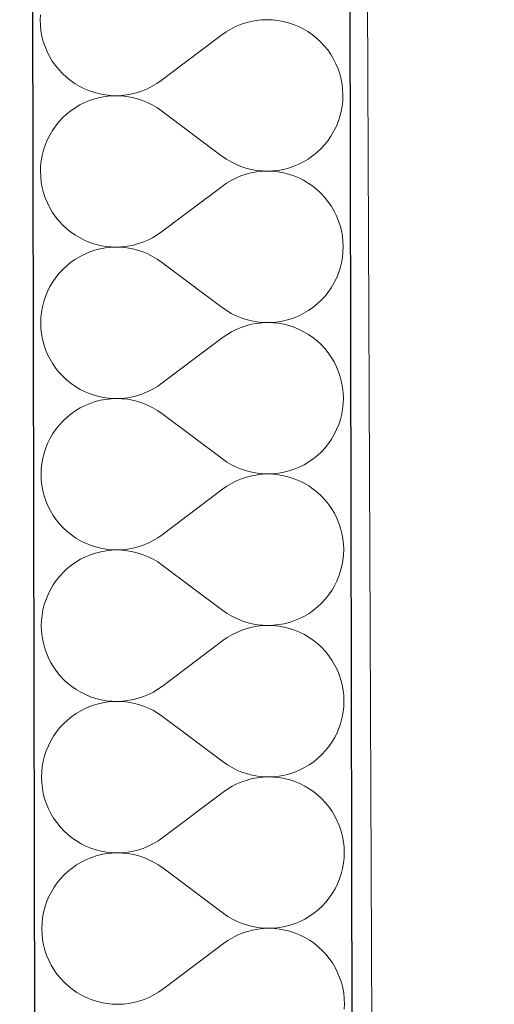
# Model space of a CAD drawing. Header units: millimetres. Extents: x -23738 to 4435, y -2716 to 20653.
# Tile 140 of 160: x -11148 to -10909, y 14647 to 15142. Entities that reach past the tile are written whole.
import ezdxf

# ---------------------------------------------------------------- set-up
doc = ezdxf.new("R2010")
doc.units = ezdxf.units.MM
doc.header["$MEASUREMENT"] = 0
doc.linetypes.add('Wipeout_Contour', pattern=[1000, 0, -1000])
for name, color, linetype in [('9._POHLED ZÁPADNÍ_2_Konstrukce - nosné', 7, 'Continuous'), ('9._POHLED ZÁPADNÍ_2_Nové_Konstrukce - nosné', 7, 'Continuous'), ('9._POHLED ZÁPADNÍ_2_Nové_Výplně - Povrchové', 7, 'Continuous'), ('9._POHLED ZÁPADNÍ_2_Nové_Výplně – Řezové', 7, 'Continuous'), ('9._POHLED ZÁPADNÍ_2_Výplně - Povrchové', 7, 'Continuous'), ('9._POHLED ZÁPADNÍ_2_VÝTAH VAR 1', 7, 'Continuous')]:
    doc.layers.add(name, color=color, linetype=linetype)

# ---------------------------------------------------------------- blocks, each defined once
blk = doc.blocks.new('*X21', base_point=(-24533.14, -6254.22))
at = {"layer": '9._POHLED ZÁPADNÍ_2_Nové_Výplně – Řezové', "color": 21, "linetype": 'Continuous', "lineweight": 20, "true_color": 0xffaaaa}
for p, q in [((-11137.66, 15144.9), (-11137.75, 15142.18)), ((-11137.75, 15142.18), (-11137.65, 15139.47)), ((-11137.65, 15139.47), (-11137.36, 15136.76)), ((-11039.32, 15138.9), (-11041.75, 15137.68)), ((-11036.81, 15139.95), (-11039.32, 15138.9)), ((-11034.23, 15140.82), (-11036.81, 15139.95)), ((-11031.59, 15141.5), (-11034.23, 15140.82)), ((-11028.92, 15141.99), (-11031.59, 15141.5)), ((-11026.21, 15142.28), (-11028.92, 15141.99)), ((-11023.49, 15142.39), (-11026.21, 15142.28)), ((-11020.77, 15142.3), (-11023.49, 15142.39)), ((-11018.07, 15142.01), (-11020.77, 15142.3)), ((-11015.39, 15141.54), (-11018.07, 15142.01)), ((-11012.75, 15140.87), (-11015.39, 15141.54)), ((-11010.17, 15140.02), (-11012.75, 15140.87)), ((-11007.65, 15138.98), (-11010.17, 15140.02)), ((-11005.22, 15137.77), (-11007.65, 15138.98)), ((-11137.36, 15136.76), (-11136.87, 15134.08)), ((-11136.87, 15134.08), (-11136.19, 15131.45)), ((-11046.31, 15134.73), (-11076.75, 15111.82)), ((-11044.08, 15136.28), (-11046.31, 15134.73)), ((-11041.75, 15137.68), (-11044.08, 15136.28)), ((-11002.87, 15136.38), (-11005.22, 15137.77)), ((-11000.64, 15134.84), (-11002.87, 15136.38)), ((-10998.51, 15133.13), (-11000.64, 15134.84)), ((-11136.19, 15131.45), (-11135.33, 15128.87)), ((-11135.33, 15128.87), (-11134.28, 15126.36)), ((-10996.52, 15131.29), (-10998.51, 15133.13)), ((-10994.66, 15129.3), (-10996.52, 15131.29)), ((-10992.95, 15127.18), (-10994.66, 15129.3)), ((-11134.28, 15126.36), (-11133.06, 15123.93)), ((-11133.06, 15123.93), (-11131.67, 15121.59)), ((-10991.39, 15124.95), (-10992.95, 15127.18)), ((-10990, 15122.61), (-10991.39, 15124.95)), ((-11131.67, 15121.59), (-11130.11, 15119.36)), ((-11130.11, 15119.36), (-11128.4, 15117.25)), ((-10988.78, 15120.18), (-10990, 15122.61)), ((-10987.73, 15117.67), (-10988.78, 15120.18)), ((-11128.4, 15117.25), (-11126.54, 15115.26)), ((-11126.54, 15115.26), (-11124.54, 15113.41)), ((-10986.87, 15115.09), (-10987.73, 15117.67)), ((-10986.19, 15112.46), (-10986.87, 15115.09)), ((-11124.54, 15113.41), (-11122.42, 15111.71)), ((-11122.42, 15111.71), (-11120.18, 15110.16)), ((-11120.18, 15110.16), (-11117.84, 15108.78)), ((-11083.74, 15107.64), (-11081.31, 15108.86)), ((-11081.31, 15108.86), (-11078.98, 15110.26)), ((-11078.98, 15110.26), (-11076.75, 15111.82)), ((-10985.7, 15109.78), (-10986.19, 15112.46)), ((-10985.41, 15107.08), (-10985.7, 15109.78)), ((-11117.84, 15108.78), (-11115.41, 15107.56)), ((-11115.41, 15107.56), (-11112.89, 15106.53)), ((-11112.89, 15106.53), (-11110.31, 15105.68)), ((-11110.31, 15105.68), (-11107.67, 15105.01)), ((-11107.67, 15105.01), (-11104.99, 15104.53)), ((-11104.99, 15104.53), (-11102.29, 15104.25)), ((-11102.29, 15104.06), (-11104.99, 15103.76)), ((-11102.29, 15104.25), (-11099.57, 15104.16)), ((-11099.57, 15104.16), (-11102.29, 15104.06)), ((-11099.57, 15104.16), (-11096.85, 15104.26)), ((-11096.85, 15104.06), (-11099.57, 15104.16)), ((-11096.85, 15104.26), (-11094.14, 15104.56)), ((-11094.14, 15103.77), (-11096.85, 15104.06)), ((-11094.14, 15104.56), (-11091.47, 15105.05)), ((-11091.47, 15105.05), (-11088.83, 15105.73)), ((-11088.83, 15105.73), (-11086.25, 15106.59)), ((-11086.25, 15106.59), (-11083.74, 15107.64)), ((-10985.31, 15104.36), (-10985.41, 15107.08)), ((-10985.4, 15101.64), (-10985.31, 15104.36)), ((-11117.83, 15099.47), (-11120.16, 15098.08)), ((-11115.39, 15100.69), (-11117.83, 15099.47)), ((-11112.88, 15101.74), (-11115.39, 15100.69)), ((-11110.3, 15102.6), (-11112.88, 15101.74)), ((-11107.67, 15103.28), (-11110.3, 15102.6)), ((-11104.99, 15103.76), (-11107.67, 15103.28)), ((-11091.46, 15103.29), (-11094.14, 15103.77)), ((-11088.83, 15102.62), (-11091.46, 15103.29)), ((-11086.25, 15101.77), (-11088.83, 15102.62)), ((-11083.73, 15100.73), (-11086.25, 15101.77)), ((-11081.3, 15099.51), (-11083.73, 15100.73)), ((-11078.96, 15098.13), (-11081.3, 15099.51)), ((-10985.68, 15098.93), (-10985.4, 15101.64)), ((-11124.51, 15094.82), (-11126.5, 15092.96)), ((-11122.4, 15096.53), (-11124.51, 15094.82)), ((-11120.16, 15098.08), (-11122.4, 15096.53)), ((-11076.72, 15096.58), (-11078.96, 15098.13)), ((-11046.2, 15073.77), (-11076.72, 15096.58)), ((-10986.83, 15093.62), (-10986.16, 15096.26)), ((-10986.16, 15096.26), (-10985.68, 15098.93)), ((-11128.35, 15090.97), (-11130.05, 15088.84)), ((-11126.5, 15092.96), (-11128.35, 15090.97)), ((-10988.72, 15088.52), (-10987.69, 15091.04)), ((-10987.69, 15091.04), (-10986.83, 15093.62)), ((-11132.99, 15084.27), (-11134.2, 15081.83)), ((-11131.6, 15086.61), (-11132.99, 15084.27)), ((-11130.05, 15088.84), (-11131.6, 15086.61)), ((-10991.32, 15083.75), (-10989.94, 15086.09)), ((-10989.94, 15086.09), (-10988.72, 15088.52)), ((-11135.24, 15079.32), (-11136.09, 15076.73)), ((-11134.2, 15081.83), (-11135.24, 15079.32)), ((-10996.42, 15077.39), (-10994.57, 15079.39)), ((-10994.57, 15079.39), (-10992.87, 15081.51)), ((-10992.87, 15081.51), (-10991.32, 15083.75)), ((-11136.09, 15076.73), (-11136.76, 15074.1)), ((-11000.53, 15073.83), (-10998.41, 15075.54)), ((-10998.41, 15075.54), (-10996.42, 15077.39)), ((-11137.24, 15071.42), (-11137.53, 15068.71)), ((-11136.76, 15074.1), (-11137.24, 15071.42)), ((-11046.2, 15073.77), (-11043.97, 15072.23)), ((-11043.97, 15072.23), (-11041.63, 15070.84)), ((-11041.63, 15070.84), (-11039.19, 15069.62)), ((-11039.19, 15069.62), (-11036.68, 15068.59)), ((-11010.04, 15068.62), (-11007.53, 15069.66)), ((-11007.53, 15069.66), (-11005.1, 15070.88)), ((-11005.1, 15070.88), (-11002.76, 15072.27)), ((-11002.76, 15072.27), (-11000.53, 15073.83)), ((-11137.53, 15068.71), (-11137.62, 15065.99)), ((-11137.62, 15065.99), (-11137.52, 15063.28)), ((-11036.68, 15068.59), (-11034.1, 15067.73)), ((-11034.09, 15064.63), (-11036.67, 15063.76)), ((-11034.1, 15067.73), (-11031.46, 15067.06)), ((-11031.46, 15065.31), (-11034.09, 15064.63)), ((-11031.46, 15067.06), (-11028.78, 15066.58)), ((-11028.78, 15065.8), (-11031.46, 15065.31)), ((-11028.78, 15066.58), (-11026.08, 15066.29)), ((-11026.08, 15066.09), (-11028.78, 15065.8)), ((-11026.08, 15066.29), (-11023.36, 15066.2)), ((-11023.36, 15066.2), (-11026.08, 15066.09)), ((-11023.36, 15066.2), (-11020.64, 15066.3)), ((-11020.64, 15066.11), (-11023.36, 15066.2)), ((-11020.64, 15066.3), (-11017.93, 15066.59)), ((-11017.93, 15065.82), (-11020.64, 15066.11)), ((-11017.93, 15066.59), (-11015.26, 15067.08)), ((-11015.25, 15065.34), (-11017.93, 15065.82)), ((-11015.26, 15067.08), (-11012.62, 15067.75)), ((-11012.62, 15064.68), (-11015.25, 15065.34)), ((-11012.62, 15067.75), (-11010.04, 15068.62)), ((-11010.03, 15063.82), (-11012.62, 15064.68)), ((-11137.52, 15063.28), (-11137.22, 15060.57)), ((-11137.22, 15060.57), (-11136.73, 15057.89)), ((-11043.95, 15060.09), (-11046.18, 15058.54)), ((-11041.61, 15061.49), (-11043.95, 15060.09)), ((-11039.18, 15062.71), (-11041.61, 15061.49)), ((-11036.67, 15063.76), (-11039.18, 15062.71)), ((-11007.52, 15062.79), (-11010.03, 15063.82)), ((-11005.08, 15061.58), (-11007.52, 15062.79)), ((-11002.74, 15060.19), (-11005.08, 15061.58)), ((-11000.5, 15058.65), (-11002.74, 15060.19)), ((-11136.73, 15057.89), (-11136.06, 15055.26)), ((-11136.06, 15055.26), (-11135.19, 15052.68)), ((-11046.18, 15058.54), (-11076.61, 15035.63)), ((-10998.38, 15056.94), (-11000.5, 15058.65)), ((-10996.38, 15055.1), (-10998.38, 15056.94)), ((-10994.53, 15053.11), (-10996.38, 15055.1)), ((-11135.19, 15052.68), (-11134.15, 15050.17)), ((-11134.15, 15050.17), (-11132.92, 15047.74)), ((-10992.82, 15050.99), (-10994.53, 15053.11)), ((-10991.26, 15048.76), (-10992.82, 15050.99)), ((-11132.92, 15047.74), (-11131.53, 15045.4)), ((-11131.53, 15045.4), (-11129.97, 15043.17)), ((-10989.87, 15046.42), (-10991.26, 15048.76)), ((-10988.64, 15043.99), (-10989.87, 15046.42)), ((-11129.97, 15043.17), (-11128.26, 15041.05)), ((-11128.26, 15041.05), (-11126.4, 15039.07)), ((-10987.6, 15041.48), (-10988.64, 15043.99)), ((-10986.73, 15038.9), (-10987.6, 15041.48)), ((-11126.4, 15039.07), (-11124.41, 15037.22)), ((-11124.41, 15037.22), (-11122.29, 15035.52)), ((-11122.29, 15035.52), (-11120.05, 15033.97)), ((-11078.84, 15034.07), (-11076.61, 15035.63)), ((-10986.06, 15036.27), (-10986.73, 15038.9)), ((-10985.57, 15033.59), (-10986.06, 15036.27)), ((-11120.05, 15033.97), (-11117.71, 15032.59)), ((-11117.71, 15032.59), (-11115.27, 15031.37)), ((-11115.27, 15031.37), (-11112.76, 15030.34)), ((-11112.76, 15030.34), (-11110.17, 15029.48)), ((-11088.7, 15029.54), (-11086.12, 15030.4)), ((-11086.12, 15030.4), (-11083.61, 15031.45)), ((-11083.61, 15031.45), (-11081.18, 15032.67)), ((-11081.18, 15032.67), (-11078.84, 15034.07)), ((-10985.27, 15030.89), (-10985.57, 15033.59)), ((-10985.17, 15028.17), (-10985.27, 15030.89)), ((-11112.75, 15025.55), (-11115.26, 15024.5)), ((-11110.17, 15026.41), (-11112.75, 15025.55)), ((-11110.17, 15029.48), (-11107.53, 15028.82)), ((-11107.53, 15027.09), (-11110.17, 15026.41)), ((-11107.53, 15028.82), (-11104.86, 15028.34)), ((-11104.85, 15027.57), (-11107.53, 15027.09)), ((-11104.86, 15028.34), (-11102.15, 15028.06)), ((-11102.15, 15027.87), (-11104.85, 15027.57)), ((-11102.15, 15028.06), (-11099.43, 15027.97)), ((-11099.43, 15027.97), (-11102.15, 15027.87)), ((-11099.43, 15027.97), (-11096.71, 15028.07)), ((-11096.71, 15027.87), (-11099.43, 15027.97)), ((-11096.71, 15028.07), (-11094.01, 15028.37)), ((-11094.01, 15027.58), (-11096.71, 15027.87)), ((-11094.01, 15028.37), (-11091.33, 15028.86)), ((-11091.33, 15027.1), (-11094.01, 15027.58)), ((-11091.33, 15028.86), (-11088.7, 15029.54)), ((-11088.69, 15026.43), (-11091.33, 15027.1)), ((-11086.11, 15025.58), (-11088.69, 15026.43)), ((-11083.6, 15024.54), (-11086.11, 15025.58)), ((-10985.55, 15022.74), (-10985.26, 15025.45)), ((-10985.26, 15025.45), (-10985.17, 15028.17)), ((-11122.26, 15020.34), (-11124.38, 15018.63)), ((-11120.03, 15021.89), (-11122.26, 15020.34)), ((-11117.69, 15023.28), (-11120.03, 15021.89)), ((-11115.26, 15024.5), (-11117.69, 15023.28)), ((-11081.16, 15023.32), (-11083.6, 15024.54)), ((-11078.82, 15021.94), (-11081.16, 15023.32)), ((-11076.59, 15020.39), (-11078.82, 15021.94)), ((-11046.07, 14997.58), (-11076.59, 15020.39)), ((-10986.7, 15017.43), (-10986.03, 15020.07)), ((-10986.03, 15020.07), (-10985.55, 15022.74)), ((-11128.22, 15014.78), (-11129.92, 15012.65)), ((-11126.37, 15016.77), (-11128.22, 15014.78)), ((-11124.38, 15018.63), (-11126.37, 15016.77)), ((-10988.59, 15012.33), (-10987.55, 15014.85)), ((-10987.55, 15014.85), (-10986.7, 15017.43)), ((-11131.47, 15010.42), (-11132.85, 15008.08)), ((-11129.92, 15012.65), (-11131.47, 15010.42)), ((-10991.19, 15007.55), (-10989.8, 15009.9)), ((-10989.8, 15009.9), (-10988.59, 15012.33)), ((-11134.07, 15005.64), (-11135.1, 15003.13)), ((-11132.85, 15008.08), (-11134.07, 15005.64)), ((-10994.44, 15003.2), (-10992.73, 15005.32)), ((-10992.73, 15005.32), (-10991.19, 15007.55)), ((-11135.96, 15000.54), (-11136.63, 14997.91)), ((-11135.1, 15003.13), (-11135.96, 15000.54)), ((-10998.28, 14999.35), (-10996.29, 15001.2)), ((-10996.29, 15001.2), (-10994.44, 15003.2)), ((-11137.11, 14995.23), (-11137.39, 14992.52)), ((-11136.63, 14997.91), (-11137.11, 14995.23)), ((-11046.07, 14997.58), (-11043.83, 14996.04)), ((-11043.83, 14996.04), (-11041.49, 14994.65)), ((-11004.96, 14994.69), (-11002.63, 14996.08)), ((-11002.63, 14996.08), (-11000.39, 14997.64)), ((-11000.39, 14997.64), (-10998.28, 14999.35)), ((-11137.39, 14992.52), (-11137.48, 14989.8)), ((-11041.49, 14994.65), (-11039.06, 14993.43)), ((-11039.06, 14993.43), (-11036.54, 14992.39)), ((-11036.54, 14992.39), (-11033.96, 14991.54)), ((-11033.96, 14991.54), (-11031.32, 14990.87)), ((-11031.32, 14990.87), (-11028.65, 14990.39)), ((-11028.65, 14990.39), (-11025.94, 14990.1)), ((-11025.94, 14990.1), (-11023.22, 14990.01)), ((-11023.22, 14990.01), (-11025.94, 14989.9)), ((-11023.22, 14990.01), (-11020.5, 14990.11)), ((-11020.5, 14989.92), (-11023.22, 14990.01)), ((-11020.5, 14990.11), (-11017.8, 14990.4)), ((-11017.8, 14990.4), (-11015.12, 14990.89)), ((-11015.12, 14990.89), (-11012.49, 14991.56)), ((-11012.49, 14991.56), (-11009.91, 14992.42)), ((-11009.91, 14992.42), (-11007.4, 14993.47)), ((-11007.4, 14993.47), (-11004.96, 14994.69)), ((-11137.48, 14989.8), (-11137.38, 14987.08)), ((-11137.38, 14987.08), (-11137.09, 14984.38)), ((-11041.48, 14985.3), (-11043.81, 14983.9)), ((-11039.05, 14986.52), (-11041.48, 14985.3)), ((-11036.53, 14987.57), (-11039.05, 14986.52)), ((-11033.96, 14988.44), (-11036.53, 14987.57)), ((-11031.32, 14989.12), (-11033.96, 14988.44)), ((-11028.65, 14989.6), (-11031.32, 14989.12)), ((-11025.94, 14989.9), (-11028.65, 14989.6)), ((-11017.8, 14989.63), (-11020.5, 14989.92)), ((-11015.12, 14989.15), (-11017.8, 14989.63)), ((-11012.48, 14988.49), (-11015.12, 14989.15)), ((-11009.9, 14987.63), (-11012.48, 14988.49)), ((-11007.38, 14986.6), (-11009.9, 14987.63)), ((-11004.95, 14985.39), (-11007.38, 14986.6)), ((-11002.6, 14984), (-11004.95, 14985.39)), ((-11137.09, 14984.38), (-11136.6, 14981.7)), ((-11136.6, 14981.7), (-11135.92, 14979.07)), ((-11046.04, 14982.35), (-11076.48, 14959.44)), ((-11043.81, 14983.9), (-11046.04, 14982.35)), ((-11000.37, 14982.46), (-11002.6, 14984)), ((-10998.24, 14980.75), (-11000.37, 14982.46)), ((-10996.25, 14978.9), (-10998.24, 14980.75)), ((-11135.92, 14979.07), (-11135.06, 14976.49)), ((-11135.06, 14976.49), (-11134.01, 14973.98)), ((-10994.39, 14976.92), (-10996.25, 14978.9)), ((-10992.68, 14974.8), (-10994.39, 14976.92)), ((-11134.01, 14973.98), (-11132.79, 14971.55)), ((-11132.79, 14971.55), (-11131.39, 14969.21)), ((-10991.12, 14972.57), (-10992.68, 14974.8)), ((-10989.73, 14970.23), (-10991.12, 14972.57)), ((-10988.51, 14967.8), (-10989.73, 14970.23)), ((-11131.39, 14969.21), (-11129.84, 14966.98)), ((-11129.84, 14966.98), (-11128.13, 14964.86)), ((-10987.46, 14965.29), (-10988.51, 14967.8)), ((-10986.6, 14962.71), (-10987.46, 14965.29)), ((-11128.13, 14964.86), (-11126.27, 14962.88)), ((-11126.27, 14962.88), (-11124.27, 14961.03)), ((-11124.27, 14961.03), (-11122.15, 14959.33)), ((-10985.92, 14960.08), (-10986.6, 14962.71)), ((-11122.15, 14959.33), (-11119.91, 14957.78)), ((-11119.91, 14957.78), (-11117.57, 14956.4)), ((-11117.57, 14956.4), (-11115.14, 14955.18)), ((-11083.47, 14955.26), (-11081.04, 14956.48)), ((-11081.04, 14956.48), (-11078.71, 14957.88)), ((-11078.71, 14957.88), (-11076.48, 14959.44)), ((-10985.43, 14957.4), (-10985.92, 14960.08)), ((-10985.14, 14954.7), (-10985.43, 14957.4)), ((-11115.14, 14955.18), (-11112.62, 14954.15)), ((-11112.62, 14954.15), (-11110.04, 14953.29)), ((-11110.04, 14953.29), (-11107.4, 14952.63)), ((-11107.4, 14950.9), (-11110.03, 14950.22)), ((-11107.4, 14952.63), (-11104.72, 14952.15)), ((-11104.72, 14951.38), (-11107.4, 14950.9)), ((-11104.72, 14952.15), (-11102.02, 14951.87)), ((-11102.02, 14951.68), (-11104.72, 14951.38)), ((-11102.02, 14951.87), (-11099.3, 14951.78)), ((-11099.3, 14951.78), (-11102.02, 14951.68)), ((-11099.3, 14951.78), (-11096.58, 14951.88)), ((-11096.58, 14951.68), (-11099.3, 14951.78)), ((-11096.58, 14951.88), (-11093.87, 14952.18)), ((-11093.87, 14951.39), (-11096.58, 14951.68)), ((-11093.87, 14952.18), (-11091.2, 14952.67)), ((-11091.19, 14950.91), (-11093.87, 14951.39)), ((-11091.2, 14952.67), (-11088.56, 14953.35)), ((-11088.56, 14950.24), (-11091.19, 14950.91)), ((-11088.56, 14953.35), (-11085.98, 14954.21)), ((-11085.98, 14954.21), (-11083.47, 14955.26)), ((-10985.04, 14951.98), (-10985.14, 14954.7)), ((-10985.13, 14949.26), (-10985.04, 14951.98)), ((-11119.89, 14945.7), (-11122.13, 14944.15)), ((-11117.56, 14947.09), (-11119.89, 14945.7)), ((-11115.12, 14948.31), (-11117.56, 14947.09)), ((-11112.61, 14949.36), (-11115.12, 14948.31)), ((-11110.03, 14950.22), (-11112.61, 14949.36)), ((-11085.98, 14949.39), (-11088.56, 14950.24)), ((-11083.46, 14948.35), (-11085.98, 14949.39)), ((-11081.03, 14947.13), (-11083.46, 14948.35)), ((-11078.69, 14945.75), (-11081.03, 14947.13)), ((-11076.45, 14944.2), (-11078.69, 14945.75)), ((-10985.89, 14943.88), (-10985.41, 14946.55)), ((-10985.41, 14946.55), (-10985.13, 14949.26)), ((-11126.23, 14940.58), (-11128.08, 14938.59)), ((-11124.24, 14942.44), (-11126.23, 14940.58)), ((-11122.13, 14944.15), (-11124.24, 14942.44)), ((-11045.93, 14921.39), (-11076.45, 14944.2)), ((-10987.42, 14938.66), (-10986.56, 14941.24)), ((-10986.56, 14941.24), (-10985.89, 14943.88)), ((-11129.78, 14936.46), (-11131.33, 14934.23)), ((-11128.08, 14938.59), (-11129.78, 14936.46)), ((-10989.67, 14933.71), (-10988.45, 14936.14)), ((-10988.45, 14936.14), (-10987.42, 14938.66)), ((-11132.72, 14931.89), (-11133.93, 14929.45)), ((-11131.33, 14934.23), (-11132.72, 14931.89)), ((-10992.6, 14929.13), (-10991.05, 14931.36)), ((-10991.05, 14931.36), (-10989.67, 14933.71)), ((-11134.97, 14926.94), (-11135.82, 14924.35)), ((-11133.93, 14929.45), (-11134.97, 14926.94)), ((-10996.15, 14925.01), (-10994.3, 14927.01)), ((-10994.3, 14927.01), (-10992.6, 14929.13)), ((-11136.49, 14921.72), (-11136.97, 14919.04)), ((-11135.82, 14924.35), (-11136.49, 14921.72)), ((-11045.93, 14921.39), (-11043.7, 14919.84)), ((-11002.49, 14919.89), (-11000.26, 14921.45)), ((-11000.26, 14921.45), (-10998.14, 14923.16)), ((-10998.14, 14923.16), (-10996.15, 14925.01)), ((-11137.26, 14916.33), (-11137.35, 14913.61)), ((-11136.97, 14919.04), (-11137.26, 14916.33)), ((-11043.7, 14919.84), (-11041.36, 14918.46)), ((-11041.36, 14918.46), (-11038.92, 14917.24)), ((-11038.92, 14917.24), (-11036.41, 14916.2)), ((-11036.41, 14916.2), (-11033.83, 14915.35)), ((-11012.35, 14915.37), (-11009.77, 14916.23)), ((-11009.77, 14916.23), (-11007.26, 14917.28)), ((-11007.26, 14917.28), (-11004.83, 14918.5)), ((-11004.83, 14918.5), (-11002.49, 14919.89)), ((-11137.35, 14913.61), (-11137.25, 14910.89)), ((-11137.25, 14910.89), (-11136.95, 14908.19)), ((-11036.4, 14911.38), (-11038.91, 14910.33)), ((-11033.82, 14912.25), (-11036.4, 14911.38)), ((-11033.83, 14915.35), (-11031.19, 14914.68)), ((-11031.19, 14912.92), (-11033.82, 14912.25)), ((-11031.19, 14914.68), (-11028.51, 14914.2)), ((-11028.51, 14913.41), (-11031.19, 14912.92)), ((-11028.51, 14914.2), (-11025.81, 14913.91)), ((-11025.81, 14913.71), (-11028.51, 14913.41)), ((-11025.81, 14913.91), (-11023.09, 14913.82)), ((-11023.09, 14913.82), (-11025.81, 14913.71)), ((-11023.09, 14913.82), (-11020.37, 14913.92)), ((-11020.37, 14913.73), (-11023.09, 14913.82)), ((-11020.37, 14913.92), (-11017.66, 14914.21)), ((-11017.66, 14913.44), (-11020.37, 14913.73)), ((-11017.66, 14914.21), (-11014.99, 14914.7)), ((-11014.98, 14912.96), (-11017.66, 14913.44)), ((-11014.99, 14914.7), (-11012.35, 14915.37)), ((-11012.35, 14912.3), (-11014.98, 14912.96)), ((-11009.76, 14911.44), (-11012.35, 14912.3)), ((-11007.25, 14910.41), (-11009.76, 14911.44)), ((-11136.95, 14908.19), (-11136.46, 14905.51)), ((-11045.91, 14906.16), (-11076.34, 14883.25)), ((-11043.68, 14907.71), (-11045.91, 14906.16)), ((-11041.34, 14909.11), (-11043.68, 14907.71)), ((-11038.91, 14910.33), (-11041.34, 14909.11)), ((-11004.81, 14909.2), (-11007.25, 14910.41)), ((-11002.47, 14907.81), (-11004.81, 14909.2)), ((-11000.23, 14906.27), (-11002.47, 14907.81)), ((-10998.11, 14904.56), (-11000.23, 14906.27)), ((-11136.46, 14905.51), (-11135.79, 14902.88)), ((-11135.79, 14902.88), (-11134.92, 14900.3)), ((-10996.11, 14902.71), (-10998.11, 14904.56)), ((-10994.26, 14900.73), (-10996.11, 14902.71)), ((-11134.92, 14900.3), (-11133.88, 14897.79)), ((-11133.88, 14897.79), (-11132.65, 14895.36)), ((-10992.55, 14898.61), (-10994.26, 14900.73)), ((-10990.99, 14896.38), (-10992.55, 14898.61)), ((-10989.6, 14894.04), (-10990.99, 14896.38)), ((-11132.65, 14895.36), (-11131.26, 14893.02)), ((-11131.26, 14893.02), (-11129.7, 14890.79)), ((-10988.37, 14891.61), (-10989.6, 14894.04)), ((-10987.33, 14889.1), (-10988.37, 14891.61)), ((-11129.7, 14890.79), (-11127.99, 14888.67)), ((-11127.99, 14888.67), (-11126.13, 14886.69)), ((-11126.13, 14886.69), (-11124.14, 14884.84)), ((-10986.46, 14886.52), (-10987.33, 14889.1)), ((-10985.79, 14883.89), (-10986.46, 14886.52)), ((-11124.14, 14884.84), (-11122.02, 14883.13)), ((-11122.02, 14883.13), (-11119.78, 14881.59)), ((-11119.78, 14881.59), (-11117.44, 14880.21)), ((-11080.91, 14880.29), (-11078.57, 14881.69)), ((-11078.57, 14881.69), (-11076.34, 14883.25)), ((-10985.3, 14881.21), (-10985.79, 14883.89)), ((-10985, 14878.51), (-10985.3, 14881.21)), ((-11117.44, 14880.21), (-11115, 14878.99)), ((-11115, 14878.99), (-11112.49, 14877.96)), ((-11112.49, 14877.96), (-11109.9, 14877.1)), ((-11109.9, 14877.1), (-11107.26, 14876.44)), ((-11107.26, 14876.44), (-11104.59, 14875.96)), ((-11093.74, 14875.99), (-11091.06, 14876.48)), ((-11091.06, 14876.48), (-11088.43, 14877.16)), ((-11088.43, 14877.16), (-11085.85, 14878.02)), ((-11085.85, 14878.02), (-11083.34, 14879.07)), ((-11083.34, 14879.07), (-11080.91, 14880.29)), ((-10984.9, 14875.79), (-10985, 14878.51)), ((-11114.99, 14872.12), (-11117.42, 14870.9)), ((-11112.48, 14873.17), (-11114.99, 14872.12)), ((-11109.9, 14874.03), (-11112.48, 14873.17)), ((-11107.26, 14874.71), (-11109.9, 14874.03)), ((-11104.58, 14875.19), (-11107.26, 14874.71)), ((-11104.59, 14875.96), (-11101.88, 14875.68)), ((-11101.88, 14875.49), (-11104.58, 14875.19)), ((-11101.88, 14875.68), (-11099.16, 14875.59)), ((-11099.16, 14875.59), (-11101.88, 14875.49)), ((-11099.16, 14875.59), (-11096.44, 14875.69)), ((-11096.44, 14875.49), (-11099.16, 14875.59)), ((-11096.44, 14875.69), (-11093.74, 14875.99)), ((-11093.74, 14875.2), (-11096.44, 14875.49)), ((-11091.06, 14874.72), (-11093.74, 14875.2)), ((-11088.42, 14874.05), (-11091.06, 14874.72)), ((-11085.84, 14873.2), (-11088.42, 14874.05)), ((-11083.33, 14872.16), (-11085.84, 14873.2)), ((-11080.89, 14870.94), (-11083.33, 14872.16)), ((-10985.28, 14870.36), (-10984.99, 14873.07)), ((-10984.99, 14873.07), (-10984.9, 14875.79)), ((-11124.11, 14866.25), (-11126.09, 14864.39)), ((-11121.99, 14867.96), (-11124.11, 14866.25)), ((-11119.76, 14869.51), (-11121.99, 14867.96)), ((-11117.42, 14870.9), (-11119.76, 14869.51)), ((-11078.55, 14869.56), (-11080.89, 14870.94)), ((-11076.32, 14868.01), (-11078.55, 14869.56)), ((-11045.8, 14845.2), (-11076.32, 14868.01)), ((-10986.43, 14865.05), (-10985.76, 14867.69)), ((-10985.76, 14867.69), (-10985.28, 14870.36)), ((-11127.95, 14862.39), (-11129.65, 14860.27)), ((-11126.09, 14864.39), (-11127.95, 14862.39)), ((-10988.32, 14859.95), (-10987.28, 14862.47)), ((-10987.28, 14862.47), (-10986.43, 14865.05)), ((-11131.2, 14858.04), (-11132.58, 14855.69)), ((-11129.65, 14860.27), (-11131.2, 14858.04)), ((-10990.92, 14855.17), (-10989.53, 14857.52)), ((-10989.53, 14857.52), (-10988.32, 14859.95)), ((-11133.8, 14853.26), (-11134.83, 14850.75)), ((-11132.58, 14855.69), (-11133.8, 14853.26)), ((-10994.17, 14850.82), (-10992.46, 14852.94)), ((-10992.46, 14852.94), (-10990.92, 14855.17)), ((-11135.69, 14848.16), (-11136.36, 14845.53)), ((-11134.83, 14850.75), (-11135.69, 14848.16)), ((-11000.12, 14845.26), (-10998.01, 14846.97)), ((-10998.01, 14846.97), (-10996.02, 14848.82)), ((-10996.02, 14848.82), (-10994.17, 14850.82)), ((-11136.84, 14842.85), (-11137.12, 14840.14)), ((-11136.36, 14845.53), (-11136.84, 14842.85)), ((-11045.8, 14845.2), (-11043.56, 14843.65)), ((-11043.56, 14843.65), (-11041.22, 14842.27)), ((-11041.22, 14842.27), (-11038.79, 14841.05)), ((-11007.13, 14841.09), (-11004.69, 14842.31)), ((-11004.69, 14842.31), (-11002.36, 14843.7)), ((-11002.36, 14843.7), (-11000.12, 14845.26)), ((-11137.12, 14840.14), (-11137.21, 14837.42)), ((-11137.21, 14837.42), (-11137.11, 14834.7)), ((-11038.79, 14841.05), (-11036.27, 14840.01)), ((-11036.27, 14840.01), (-11033.69, 14839.16)), ((-11033.69, 14839.16), (-11031.05, 14838.49)), ((-11031.05, 14836.73), (-11033.69, 14836.06)), ((-11031.05, 14838.49), (-11028.38, 14838.01)), ((-11028.38, 14837.22), (-11031.05, 14836.73)), ((-11028.38, 14838.01), (-11025.67, 14837.72)), ((-11025.67, 14837.52), (-11028.38, 14837.22)), ((-11025.67, 14837.72), (-11022.95, 14837.63)), ((-11022.95, 14837.63), (-11025.67, 14837.52)), ((-11022.95, 14837.63), (-11020.23, 14837.73)), ((-11020.23, 14837.53), (-11022.95, 14837.63)), ((-11020.23, 14837.73), (-11017.53, 14838.02)), ((-11017.53, 14837.25), (-11020.23, 14837.53)), ((-11017.53, 14838.02), (-11014.85, 14838.51)), ((-11014.85, 14836.77), (-11017.53, 14837.25)), ((-11014.85, 14838.51), (-11012.22, 14839.18)), ((-11012.21, 14836.11), (-11014.85, 14836.77)), ((-11012.22, 14839.18), (-11009.64, 14840.04)), ((-11009.64, 14840.04), (-11007.13, 14841.09)), ((-11137.11, 14834.7), (-11136.82, 14832)), ((-11136.82, 14832), (-11136.33, 14829.32)), ((-11043.54, 14831.52), (-11045.77, 14829.97)), ((-11041.21, 14832.92), (-11043.54, 14831.52)), ((-11038.78, 14834.14), (-11041.21, 14832.92)), ((-11036.26, 14835.19), (-11038.78, 14834.14)), ((-11033.69, 14836.06), (-11036.26, 14835.19)), ((-11009.63, 14835.25), (-11012.21, 14836.11)), ((-11007.11, 14834.22), (-11009.63, 14835.25)), ((-11004.68, 14833.01), (-11007.11, 14834.22)), ((-11002.33, 14831.62), (-11004.68, 14833.01)), ((-11000.1, 14830.08), (-11002.33, 14831.62)), ((-11136.33, 14829.32), (-11135.65, 14826.69)), ((-11135.65, 14826.69), (-11134.79, 14824.11)), ((-11045.77, 14829.97), (-11076.21, 14807.05)), ((-10997.97, 14828.37), (-11000.1, 14830.08)), ((-10995.98, 14826.52), (-10997.97, 14828.37)), ((-10994.12, 14824.54), (-10995.98, 14826.52)), ((-11134.79, 14824.11), (-11133.74, 14821.6)), ((-11133.74, 14821.6), (-11132.52, 14819.17)), ((-10992.41, 14822.42), (-10994.12, 14824.54)), ((-10990.85, 14820.19), (-10992.41, 14822.42)), ((-11132.52, 14819.17), (-11131.12, 14816.83)), ((-11131.12, 14816.83), (-11129.57, 14814.6)), ((-10989.46, 14817.85), (-10990.85, 14820.19)), ((-10988.24, 14815.42), (-10989.46, 14817.85)), ((-11129.57, 14814.6), (-11127.86, 14812.48)), ((-11127.86, 14812.48), (-11126, 14810.5)), ((-10987.19, 14812.91), (-10988.24, 14815.42)), ((-10986.33, 14810.33), (-10987.19, 14812.91)), ((-11126, 14810.5), (-11124, 14808.65)), ((-11124, 14808.65), (-11121.88, 14806.94)), ((-11121.88, 14806.94), (-11119.64, 14805.4)), ((-11078.44, 14805.5), (-11076.21, 14807.05)), ((-10985.65, 14807.7), (-10986.33, 14810.33)), ((-10985.16, 14805.02), (-10985.65, 14807.7)), ((-11119.64, 14805.4), (-11117.3, 14804.01)), ((-11117.3, 14804.01), (-11114.87, 14802.8)), ((-11114.87, 14802.8), (-11112.35, 14801.77)), ((-11112.35, 14801.77), (-11109.77, 14800.91)), ((-11088.29, 14800.97), (-11085.71, 14801.83)), ((-11085.71, 14801.83), (-11083.2, 14802.88)), ((-11083.2, 14802.88), (-11080.77, 14804.1)), ((-11080.77, 14804.1), (-11078.44, 14805.5)), ((-10984.87, 14802.32), (-10985.16, 14805.02)), ((-10984.77, 14799.6), (-10984.87, 14802.32)), ((-11112.34, 14796.98), (-11114.85, 14795.93)), ((-11109.76, 14797.84), (-11112.34, 14796.98)), ((-11109.77, 14800.91), (-11107.13, 14800.25)), ((-11107.13, 14798.51), (-11109.76, 14797.84)), ((-11107.13, 14800.25), (-11104.45, 14799.77)), ((-11104.45, 14799), (-11107.13, 14798.51)), ((-11104.45, 14799.77), (-11101.75, 14799.49)), ((-11101.75, 14799.29), (-11104.45, 14799)), ((-11101.75, 14799.49), (-11099.03, 14799.4)), ((-11099.03, 14799.4), (-11101.75, 14799.29)), ((-11099.03, 14799.4), (-11096.31, 14799.5)), ((-11096.31, 14799.3), (-11099.03, 14799.4)), ((-11096.31, 14799.5), (-11093.6, 14799.8)), ((-11093.6, 14799.01), (-11096.31, 14799.3)), ((-11093.6, 14799.8), (-11090.93, 14800.29)), ((-11090.92, 14798.53), (-11093.6, 14799.01)), ((-11090.93, 14800.29), (-11088.29, 14800.97)), ((-11088.29, 14797.86), (-11090.92, 14798.53)), ((-11085.71, 14797.01), (-11088.29, 14797.86)), ((-11083.19, 14795.97), (-11085.71, 14797.01)), ((-10985.14, 14794.17), (-10984.86, 14796.88)), ((-10984.86, 14796.88), (-10984.77, 14799.6)), ((-11119.62, 14793.32), (-11121.86, 14791.76)), ((-11117.29, 14794.71), (-11119.62, 14793.32)), ((-11114.85, 14795.93), (-11117.29, 14794.71)), ((-11080.76, 14794.75), (-11083.19, 14795.97)), ((-11078.42, 14793.37), (-11080.76, 14794.75)), ((-11076.18, 14791.82), (-11078.42, 14793.37)), ((-10985.62, 14791.5), (-10985.14, 14794.17)), ((-11125.96, 14788.2), (-11127.81, 14786.2)), ((-11123.97, 14790.05), (-11125.96, 14788.2)), ((-11121.86, 14791.76), (-11123.97, 14790.05)), ((-11045.66, 14769.01), (-11076.18, 14791.82)), ((-10987.15, 14786.28), (-10986.29, 14788.86)), ((-10986.29, 14788.86), (-10985.62, 14791.5)), ((-11129.51, 14784.08), (-11131.06, 14781.85)), ((-11127.81, 14786.2), (-11129.51, 14784.08)), ((-10989.4, 14781.33), (-10988.18, 14783.76)), ((-10988.18, 14783.76), (-10987.15, 14786.28)), ((-11133.66, 14777.07), (-11134.7, 14774.55)), ((-11132.45, 14779.5), (-11133.66, 14777.07)), ((-11131.06, 14781.85), (-11132.45, 14779.5)), ((-10992.33, 14776.75), (-10990.78, 14778.98)), ((-10990.78, 14778.98), (-10989.4, 14781.33)), ((-11134.7, 14774.55), (-11135.55, 14771.97)), ((-10997.87, 14770.78), (-10995.88, 14772.63)), ((-10995.88, 14772.63), (-10994.03, 14774.63)), ((-10994.03, 14774.63), (-10992.33, 14776.75)), ((-11136.22, 14769.33), (-11136.7, 14766.66)), ((-11135.55, 14771.97), (-11136.22, 14769.33)), ((-11045.66, 14769.01), (-11043.43, 14767.46)), ((-11043.43, 14767.46), (-11041.09, 14766.08)), ((-11004.56, 14766.12), (-11002.22, 14767.51)), ((-11002.22, 14767.51), (-10999.99, 14769.07)), ((-10999.99, 14769.07), (-10997.87, 14770.78)), ((-11136.99, 14763.95), (-11137.08, 14761.23)), ((-11136.7, 14766.66), (-11136.99, 14763.95)), ((-11041.09, 14766.08), (-11038.65, 14764.86)), ((-11038.65, 14764.86), (-11036.14, 14763.82)), ((-11036.14, 14763.82), (-11033.56, 14762.97)), ((-11033.56, 14762.97), (-11030.92, 14762.3)), ((-11030.92, 14762.3), (-11028.24, 14761.82)), ((-11017.39, 14761.83), (-11014.72, 14762.32)), ((-11014.72, 14762.32), (-11012.08, 14762.99)), ((-11012.08, 14762.99), (-11009.5, 14763.85)), ((-11009.5, 14763.85), (-11006.99, 14764.9)), ((-11006.99, 14764.9), (-11004.56, 14766.12)), ((-11137.08, 14761.23), (-11136.98, 14758.51)), ((-11136.98, 14758.51), (-11136.68, 14755.81)), ((-11038.64, 14757.95), (-11041.07, 14756.73)), ((-11036.13, 14759), (-11038.64, 14757.95)), ((-11033.55, 14759.86), (-11036.13, 14759)), ((-11030.92, 14760.54), (-11033.55, 14759.86)), ((-11028.24, 14761.03), (-11030.92, 14760.54)), ((-11028.24, 14761.82), (-11025.54, 14761.53)), ((-11025.54, 14761.33), (-11028.24, 14761.03)), ((-11025.54, 14761.53), (-11022.82, 14761.43)), ((-11022.82, 14761.43), (-11025.54, 14761.33)), ((-11022.82, 14761.43), (-11020.1, 14761.54)), ((-11020.1, 14761.34), (-11022.82, 14761.43)), ((-11020.1, 14761.54), (-11017.39, 14761.83)), ((-11017.39, 14761.06), (-11020.1, 14761.34)), ((-11014.71, 14760.58), (-11017.39, 14761.06)), ((-11012.08, 14759.92), (-11014.71, 14760.58)), ((-11009.49, 14759.06), (-11012.08, 14759.92)), ((-11006.98, 14758.03), (-11009.49, 14759.06)), ((-11004.54, 14756.82), (-11006.98, 14758.03)), ((-11136.68, 14755.81), (-11136.19, 14753.13)), ((-11136.19, 14753.13), (-11135.52, 14750.5)), ((-11045.64, 14753.78), (-11076.07, 14730.86)), ((-11043.41, 14755.33), (-11045.64, 14753.78)), ((-11041.07, 14756.73), (-11043.41, 14755.33)), ((-11002.2, 14755.43), (-11004.54, 14756.82)), ((-10999.96, 14753.89), (-11002.2, 14755.43)), ((-10997.84, 14752.18), (-10999.96, 14753.89)), ((-11135.52, 14750.5), (-11134.65, 14747.92)), ((-11134.65, 14747.92), (-11133.61, 14745.41)), ((-10995.84, 14750.33), (-10997.84, 14752.18)), ((-10993.99, 14748.35), (-10995.84, 14750.33)), ((-10992.28, 14746.23), (-10993.99, 14748.35)), ((-11133.61, 14745.41), (-11132.38, 14742.98)), ((-11132.38, 14742.98), (-11130.99, 14740.64)), ((-10990.72, 14744), (-10992.28, 14746.23)), ((-10989.33, 14741.66), (-10990.72, 14744)), ((-11130.99, 14740.64), (-11129.43, 14738.41)), ((-11129.43, 14738.41), (-11127.72, 14736.29)), ((-10988.1, 14739.23), (-10989.33, 14741.66)), ((-10987.06, 14736.72), (-10988.1, 14739.23)), ((-11127.72, 14736.29), (-11125.86, 14734.31)), ((-11125.86, 14734.31), (-11123.87, 14732.46)), ((-11123.87, 14732.46), (-11121.75, 14730.75)), ((-10986.19, 14734.14), (-10987.06, 14736.72)), ((-10985.52, 14731.51), (-10986.19, 14734.14)), ((-11121.75, 14730.75), (-11119.51, 14729.21)), ((-11119.51, 14729.21), (-11117.17, 14727.82)), ((-11117.17, 14727.82), (-11114.73, 14726.61)), ((-11083.07, 14726.69), (-11080.64, 14727.91)), ((-11080.64, 14727.91), (-11078.3, 14729.31)), ((-11078.3, 14729.31), (-11076.07, 14730.86)), ((-10985.03, 14728.83), (-10985.52, 14731.51)), ((-10984.73, 14726.13), (-10985.03, 14728.83)), ((-11114.73, 14726.61), (-11112.22, 14725.58)), ((-11112.22, 14725.58), (-11109.63, 14724.72)), ((-11109.63, 14724.72), (-11106.99, 14724.06)), ((-11106.99, 14724.06), (-11104.32, 14723.58)), ((-11104.31, 14722.81), (-11106.99, 14722.32)), ((-11104.32, 14723.58), (-11101.61, 14723.3)), ((-11101.61, 14723.1), (-11104.31, 14722.81)), ((-11101.61, 14723.3), (-11098.89, 14723.2)), ((-11098.89, 14723.2), (-11101.61, 14723.1)), ((-11098.89, 14723.2), (-11096.17, 14723.31)), ((-11096.17, 14723.11), (-11098.89, 14723.2)), ((-11096.17, 14723.31), (-11093.47, 14723.61)), ((-11093.47, 14722.82), (-11096.17, 14723.11)), ((-11093.47, 14723.61), (-11090.79, 14724.1)), ((-11090.79, 14722.34), (-11093.47, 14722.82)), ((-11090.79, 14724.1), (-11088.16, 14724.78)), ((-11088.16, 14724.78), (-11085.58, 14725.64)), ((-11085.58, 14725.64), (-11083.07, 14726.69)), ((-10984.63, 14723.41), (-10984.73, 14726.13)), ((-10984.72, 14720.69), (-10984.63, 14723.41)), ((-11117.15, 14718.52), (-11119.49, 14717.13)), ((-11114.72, 14719.74), (-11117.15, 14718.52)), ((-11112.21, 14720.79), (-11114.72, 14719.74)), ((-11109.63, 14721.65), (-11112.21, 14720.79)), ((-11106.99, 14722.32), (-11109.63, 14721.65)), ((-11088.15, 14721.67), (-11090.79, 14722.34)), ((-11085.57, 14720.82), (-11088.15, 14721.67)), ((-11083.06, 14719.78), (-11085.57, 14720.82)), ((-11080.62, 14718.56), (-11083.06, 14719.78)), ((-11078.28, 14717.18), (-11080.62, 14718.56)), ((-10985.49, 14715.3), (-10985.01, 14717.98)), ((-10985.01, 14717.98), (-10984.72, 14720.69)), ((-11123.84, 14713.86), (-11125.82, 14712.01)), ((-11121.72, 14715.57), (-11123.84, 14713.86)), ((-11119.49, 14717.13), (-11121.72, 14715.57)), ((-11076.05, 14715.63), (-11078.28, 14717.18)), ((-11045.53, 14692.82), (-11076.05, 14715.63)), ((-10987.01, 14710.09), (-10986.16, 14712.67)), ((-10986.16, 14712.67), (-10985.49, 14715.3)), ((-11129.38, 14707.89), (-11130.93, 14705.66)), ((-11127.68, 14710.01), (-11129.38, 14707.89)), ((-11125.82, 14712.01), (-11127.68, 14710.01)), ((-10988.05, 14707.57), (-10987.01, 14710.09)), ((-11132.31, 14703.31), (-11133.53, 14700.88)), ((-11130.93, 14705.66), (-11132.31, 14703.31)), ((-10992.19, 14700.56), (-10990.65, 14702.79)), ((-10990.65, 14702.79), (-10989.26, 14705.14)), ((-10989.26, 14705.14), (-10988.05, 14707.57)), ((-11134.56, 14698.36), (-11135.42, 14695.78)), ((-11133.53, 14700.88), (-11134.56, 14698.36)), ((-10995.75, 14696.44), (-10993.9, 14698.44)), ((-10993.9, 14698.44), (-10992.19, 14700.56)), ((-11136.09, 14693.14), (-11136.57, 14690.47)), ((-11135.42, 14695.78), (-11136.09, 14693.14)), ((-11045.53, 14692.82), (-11043.29, 14691.27)), ((-11002.09, 14691.32), (-10999.85, 14692.87)), ((-10999.85, 14692.87), (-10997.74, 14694.58)), ((-10997.74, 14694.58), (-10995.75, 14696.44)), ((-11136.57, 14690.47), (-11136.85, 14687.76)), ((-11043.29, 14691.27), (-11040.95, 14689.89)), ((-11040.95, 14689.89), (-11038.52, 14688.67)), ((-11038.52, 14688.67), (-11036, 14687.63)), ((-11009.37, 14687.66), (-11006.85, 14688.71)), ((-11006.85, 14688.71), (-11004.42, 14689.93)), ((-11004.42, 14689.93), (-11002.09, 14691.32)), ((-11136.85, 14687.76), (-11136.94, 14685.04)), ((-11136.94, 14685.04), (-11136.84, 14682.32)), ((-11036, 14687.63), (-11033.42, 14686.78)), ((-11033.42, 14683.67), (-11035.99, 14682.81)), ((-11033.42, 14686.78), (-11030.78, 14686.11)), ((-11030.78, 14684.35), (-11033.42, 14683.67)), ((-11030.78, 14686.11), (-11028.11, 14685.63)), ((-11028.11, 14684.84), (-11030.78, 14684.35)), ((-11028.11, 14685.63), (-11025.4, 14685.34)), ((-11025.4, 14685.14), (-11028.11, 14684.84)), ((-11025.4, 14685.34), (-11022.68, 14685.24)), ((-11022.68, 14685.24), (-11025.4, 14685.14)), ((-11022.68, 14685.24), (-11019.96, 14685.34)), ((-11019.96, 14685.15), (-11022.68, 14685.24)), ((-11019.96, 14685.34), (-11017.26, 14685.64)), ((-11017.26, 14684.87), (-11019.96, 14685.15)), ((-11017.26, 14685.64), (-11014.58, 14686.13)), ((-11014.58, 14684.39), (-11017.26, 14684.87)), ((-11014.58, 14686.13), (-11011.95, 14686.8)), ((-11011.94, 14683.73), (-11014.58, 14684.39)), ((-11011.95, 14686.8), (-11009.37, 14687.66)), ((-11009.36, 14682.87), (-11011.94, 14683.73)), ((-11006.84, 14681.84), (-11009.36, 14682.87)), ((-11136.84, 14682.32), (-11136.55, 14679.62)), ((-11136.55, 14679.62), (-11136.06, 14676.94)), ((-11043.27, 14679.14), (-11045.5, 14677.59)), ((-11040.93, 14680.54), (-11043.27, 14679.14)), ((-11038.51, 14681.76), (-11040.93, 14680.54)), ((-11035.99, 14682.81), (-11038.51, 14681.76)), ((-11004.41, 14680.63), (-11006.84, 14681.84)), ((-11002.06, 14679.24), (-11004.41, 14680.63)), ((-10999.83, 14677.7), (-11002.06, 14679.24)), ((-11136.06, 14676.94), (-11135.38, 14674.31)), ((-11135.38, 14674.31), (-11134.52, 14671.73)), ((-11045.5, 14677.59), (-11075.94, 14654.67)), ((-10997.7, 14675.99), (-10999.83, 14677.7)), ((-10995.71, 14674.14), (-10997.7, 14675.99)), ((-10993.85, 14672.16), (-10995.71, 14674.14)), ((-11134.52, 14671.73), (-11133.47, 14669.22)), ((-11133.47, 14669.22), (-11132.25, 14666.79)), ((-10992.14, 14670.04), (-10993.85, 14672.16)), ((-10990.58, 14667.81), (-10992.14, 14670.04)), ((-11132.25, 14666.79), (-11130.85, 14664.45)), ((-11130.85, 14664.45), (-11129.3, 14662.22)), ((-10989.19, 14665.47), (-10990.58, 14667.81)), ((-10987.97, 14663.04), (-10989.19, 14665.47)), ((-10986.92, 14660.53), (-10987.97, 14663.04)), ((-11129.3, 14662.22), (-11127.59, 14660.1)), ((-11127.59, 14660.1), (-11125.73, 14658.12)), ((-11125.73, 14658.12), (-11123.73, 14656.27)), ((-10986.06, 14657.95), (-10986.92, 14660.53)), ((-11123.73, 14656.27), (-11121.61, 14654.56)), ((-11121.61, 14654.56), (-11119.37, 14653.02)), ((-11080.5, 14651.72), (-11078.17, 14653.12)), ((-11078.17, 14653.12), (-11075.94, 14654.67)), ((-10985.38, 14655.32), (-10986.06, 14657.95)), ((-10984.89, 14652.64), (-10985.38, 14655.32)), ((-11119.37, 14653.02), (-11117.03, 14651.63)), ((-11117.03, 14651.63), (-11114.6, 14650.42)), ((-11114.6, 14650.42), (-11112.08, 14649.39)), ((-11112.08, 14649.39), (-11109.5, 14648.53)), ((-11109.5, 14648.53), (-11106.86, 14647.87)), ((-11090.66, 14647.91), (-11088.02, 14648.58)), ((-11088.02, 14648.58), (-11085.44, 14649.45)), ((-11085.44, 14649.45), (-11082.93, 14650.5)), ((-11082.93, 14650.5), (-11080.5, 14651.72)), ((-10984.6, 14649.94), (-10984.89, 14652.64)), ((-10984.5, 14647.22), (-10984.6, 14649.94)), ((-11106.86, 14647.87), (-11104.18, 14647.39)), ((-11104.18, 14647.39), (-11101.48, 14647.11)), ((-11101.48, 14647.11), (-11098.76, 14647.01)), ((-11098.76, 14647.01), (-11096.04, 14647.12)), ((-11096.04, 14647.12), (-11093.33, 14647.42)), ((-11093.33, 14647.42), (-11090.66, 14647.91)), ((-10984.59, 14644.5), (-10984.5, 14647.22))]:
    blk.add_line(p, q, dxfattribs=at)

msp = doc.modelspace()

# ---------------------------------------------------------------- wipeouts: each hides what was drawn before it
at = {"color": 254, "linetype": 'Wipeout_Contour', "lineweight": 0, "ltscale": 72283.801497}
msp.add_wipeout([(-11148.1, 18830.25), (-11130.82, 9083.32), (-10970.82, 9083.6), (-10988.08, 18817.53)], dxfattribs=at).dxf.layer = '9._POHLED ZÁPADNÍ_2_Nové_Výplně - Povrchové'

# ---------------------------------------------------------------- next in the draw order: linework, layer by layer
at = {"layer": '9._POHLED ZÁPADNÍ_2_Nové_Konstrukce - nosné', "color": 1, "linetype": 'Continuous', "lineweight": 25, "flags": 128}
for points in [[(-11148.1, 18830.25), (-11130.82, 9083.32)], [(-10970.82, 9083.6), (-10988.08, 18817.53)]]:
    msp.add_lwpolyline(points, dxfattribs=at)

# ---------------------------------------------------------------- next in the draw order: wipeouts: each hides what was drawn before it
at = {"color": 254, "linetype": 'Wipeout_Contour', "lineweight": 0, "ltscale": 70593.958106}
msp.add_wipeout([(-10986.72, 18366), (-10946.64, 9038.96), (-10496.64, 9040.89), (-10536.56, 18330.21)], dxfattribs=at).dxf.layer = '9._POHLED ZÁPADNÍ_2_Výplně - Povrchové'

# ---------------------------------------------------------------- next in the draw order: linework, layer by layer
at = {"layer": '9._POHLED ZÁPADNÍ_2_Konstrukce - nosné', "color": 251, "linetype": 'Continuous', "lineweight": 20, "true_color": 0x6a6a6a, "flags": 128}
msp.add_lwpolyline([(-10988.66, 18817.58), (-10946.75, 9064.83)], dxfattribs=at)

# ---------------------------------------------------------------- next in the draw order: wipeouts: each hides what was drawn before it
at = {"color": 254, "linetype": 'Wipeout_Contour', "lineweight": 0, "ltscale": 72283.801497}
msp.add_wipeout([(-11148.1, 18830.25), (-11130.82, 9083.32), (-10970.82, 9083.6), (-10988.08, 18817.53)], dxfattribs=at).dxf.layer = '9._POHLED ZÁPADNÍ_2_Nové_Výplně – Řezové'

# ---------------------------------------------------------------- next in the draw order: linework, layer by layer
at = {"layer": '9._POHLED ZÁPADNÍ_2_Nové_Konstrukce - nosné', "color": 1, "linetype": 'Continuous', "lineweight": 25, "flags": 128}
for points in [[(-11148.1, 18830.25), (-11130.82, 9083.32)], [(-10970.82, 9083.6), (-10988.08, 18817.53)]]:
    msp.add_lwpolyline(points, dxfattribs=at)

# ---------------------------------------------------------------- next in the draw order: block references
at = {"layer": '9._POHLED ZÁPADNÍ_2_VÝTAH VAR 1', "color": 9, "linetype": 'Continuous', "lineweight": 13}
msp.add_blockref('*X21', (-24533.14, -6254.22), dxfattribs=at)

doc.saveas('drawing.dxf')
